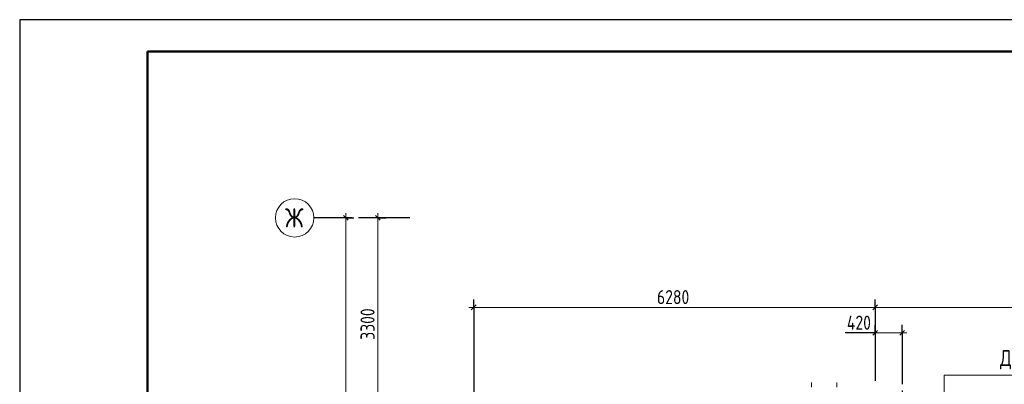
# Model space of a CAD drawing. Header units: millimetres. Extents: x 0 to 61017, y 0 to 42000.
# Tile 6 of 23: x 0 to 15398, y 36296 to 42000. Entities that reach past the tile are written whole.
import ezdxf

# ---------------------------------------------------------------- set-up
doc = ezdxf.new("R2010")
doc.units = ezdxf.units.MM
doc.linetypes.add('______5', pattern=[1100, 800, -100, 100, -100])
for name, color, linetype, lineweight in [('Standard', 7, 'Continuous', 25), ('Оси', 40, '______5', 18), ('Примечания', 7, 'Continuous', 25), ('Размерная выноска', 7, 'Continuous', 13)]:
    doc.layers.add(name, color=color, linetype=linetype, lineweight=lineweight)
doc.styles.add('GOST 2.304-81', font='txt')
doc.styles.add('ISOCPEUR', font='txt')

msp = doc.modelspace()

# ---------------------------------------------------------------- linework, layer by layer
at = {"layer": 'Standard', "color": 7, "linetype": 'Continuous', "lineweight": 13, "transparency": 33554687}
for p, q in [((5100, 38900), (5100, 38975)), ((5600, 38900), (5600, 38975)), ((5600, 35600), (5600, 38900)), ((7100, 37500), (7025, 37500)), ((7100, 37500), (13380, 37500)), ((13380, 37500), (22060, 37500)), ((13380, 37100), (13305, 37100)), ((13800, 37100), (13380, 37100)), ((13800, 37100), (13875, 37100)), ((12380, 36250), (12380, 36325)), ((12780, 36250), (12780, 36325))]:
    msp.add_line(p, q, dxfattribs=at)
at = {"layer": 'Standard', "color": 251, "linetype": 'Continuous', "lineweight": -3, "true_color": 0x656565, "transparency": 33554687}
for p, q in [((5100, 38900), (4975, 38900)), ((5100, 38900), (5225, 38900)), ((5100, 38900), (5100, 38900)), ((5600, 38900), (5475, 38900)), ((5600, 38900), (5725, 38900)), ((5600, 38900), (5600, 38900)), ((7100, 37500), (7100, 37625)), ((13380, 37500), (13380, 37625)), ((7100, 37500), (7100, 37375)), ((7100, 37500), (7100, 34930)), ((13380, 37500), (13380, 37375)), ((13380, 37500), (13380, 36350)), ((13380, 37100), (13380, 37225)), ((13800, 37100), (13800, 37225)), ((13380, 37100), (13380, 36975)), ((13380, 37100), (13380, 36350)), ((13800, 37100), (13800, 36975)), ((13800, 37100), (13800, 37100))]:
    msp.add_line(p, q, dxfattribs=at)
at = {"layer": 'Standard', "color": 7, "linetype": 'Continuous', "lineweight": 25, "transparency": 33554687}
for p, q in [((5138, 38862), (5062, 38938)), ((5638, 38862), (5562, 38938)), ((7062, 37462), (7138, 37538)), ((13342, 37462), (13417, 37538)), ((13417, 37138), (13342, 37062)), ((13838, 37138), (13762, 37062))]:
    msp.add_line(p, q, dxfattribs=at)
at = {"layer": 'Standard', "color": 7, "linetype": 'Continuous', "lineweight": 13, "transparency": 33554687}
msp.add_lwpolyline([(0, 0), (59400, 0), (59400, 42000), (0, 42000), (0, 0)], close=True, dxfattribs=at)
at = {"layer": 'Standard', "color": 7, "linetype": 'Continuous', "lineweight": -3, "transparency": 33554687}
msp.add_lwpolyline([(0, 42000), (0, 0), (59400, 0), (59400, 42000), (0, 42000)], dxfattribs=at)
at = {"layer": 'Standard', "color": 7, "linetype": 'Continuous', "lineweight": 25, "transparency": 33554687}
msp.add_lwpolyline([(0, 42000), (0, 0), (59400, 0), (59400, 42000), (0, 42000)], dxfattribs=at)
at = {"layer": 'Standard', "color": 7, "linetype": 'Continuous', "lineweight": 13, "transparency": 33554687}
for points in [[(59400, 42000), (0, 42000), (0, 0), (59400, 0), (59400, 42000)], [(5100, 20400), (5100, 29236), (5100, 29236), (5100, 38900)]]:
    msp.add_lwpolyline(points, dxfattribs=at)
at = {"layer": 'Standard', "color": 7, "linetype": 'Continuous', "lineweight": 50, "transparency": 33554687}
msp.add_lwpolyline([(2000, 41500), (58900, 41500), (58900, 500), (2000, 500), (2000, 41500)], close=True, dxfattribs=at)
at = {"layer": 'Оси', "color": 8, "linetype": '______5', "lineweight": -3, "transparency": 33554687}
for p, q in [((6100, 38900), (4600, 38900)), ((13800, 37100), (13800, 16970))]:
    msp.add_line(p, q, dxfattribs=at)
at = {"layer": 'Оси', "color": 7, "linetype": 'Continuous', "lineweight": 13, "transparency": 33554687}
msp.add_circle((4300, 38900), 300, dxfattribs=at)
at = {"layer": 'Примечания', "color": 7, "linetype": 'Continuous', "lineweight": 13, "transparency": 33554687}
msp.add_lwpolyline([(17329, 36438), (14459, 36438), (14459, 35746)], dxfattribs=at)
at = {"layer": 'Размерная выноска', "color": 7, "linetype": 'Continuous', "lineweight": 25, "transparency": 33554687}
msp.add_line((13410, 37100), (12910, 37100), dxfattribs=at)

# ---------------------------------------------------------------- texts
at = {"layer": 'Standard', "color": 7, "linetype": 'Continuous', "lineweight": 25, "transparency": 33554687, "char_height": 220, "attachment_point": 7, "style": 'GOST 2.304-81'}
for s, insert, width in [('6280', (9966, 37550), 672.63), ('420', (12936, 37150), 531.97)]:
    msp.add_mtext(s, dxfattribs=dict(at, insert=insert, width=width))
at = {"layer": 'Standard', "color": 7, "linetype": 'Continuous', "lineweight": 25, "transparency": 33554687, "insert": (5550, 36992), "char_height": 220, "width": 641.47, "attachment_point": 7, "rotation": 90, "style": 'GOST 2.304-81'}
msp.add_mtext('3300', dxfattribs=at)
at = {"layer": 'Оси', "color": 7, "linetype": 'Continuous', "lineweight": 25, "transparency": 33554687, "insert": (4150, 38750), "char_height": 300, "width": 425, "attachment_point": 7, "style": 'ISOCPEUR'}
msp.add_mtext('\\W0.83;Ж', dxfattribs=at)
at = {"layer": 'Примечания', "color": 7, "linetype": 'Continuous', "lineweight": 25, "transparency": 33554687, "insert": (15329, 36530), "char_height": 250, "width": 2150.14, "attachment_point": 7, "style": 'GOST 2.304-81'}
msp.add_mtext('Деталь\\~плана\\~2', dxfattribs=at)

doc.saveas('drawing.dxf')
